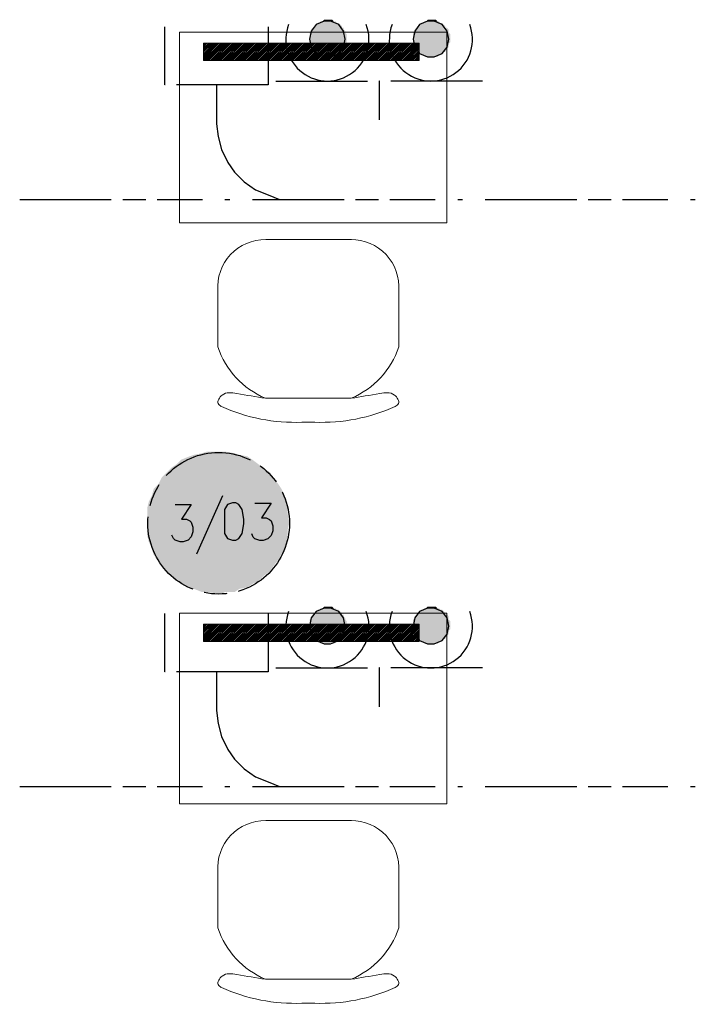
# Model space of a CAD drawing. Header units: millimetres. Extents: x 282377 to 1404227, y -783705 to 1038705.
# Tile 114 of 243: x 380051 to 380228, y 7891 to 8149. Entities that reach past the tile are written whole.
import ezdxf

# ---------------------------------------------------------------- set-up
doc = ezdxf.new("R2010")
doc.units = ezdxf.units.MM
doc.linetypes.add('ACAD_ISO08W100', pattern=[36, 24, -3, 6, -3])
doc.layers.add('!!ELEKTRYKA', color=7, linetype='Continuous')
doc.layers.add('PG_WYPOSAŻENIE', color=9, linetype='Continuous', lineweight=18)
doc.layers.add('PG_ŚCIANY_DZIAŁOWE', color=3, linetype='Continuous', lineweight=18)

# ---------------------------------------------------------------- blocks, each defined once
blk = doc.blocks.new('A$C6e56510e')
at = {"layer": 'PG_WYPOSAŻENIE', "color": 251, "true_color": 0x636466}
for p, q in [((258.9, 478.7), (225.2, 478.7)), ((354.5, 415.7), (129.6, 415.7)), ((5.2, 281.4), (5.2, 134.3)), ((478.9, 281.4), (478.9, 134.3)), ((355.6, 0), (130.8, 0))]:
    blk.add_line(p, q, dxfattribs=at)
for centre, radius, start, end in [((207.7, 5.5), 473.4, 87.8783, 114.1146), ((276.5, 5.5), 473.4, 65.8854, 92.1217), ((215.6, 211.3), 221.7, 112.8026, 161.5732), ((268.6, 211.3), 221.7, 18.4268, 67.1974), ((128.9, 124.1), 124.1, 175.2787, 270.8747), ((355.2, 124.1), 124.1, 269.1253, 4.7213)]:
    blk.add_arc(centre, radius, start, end, dxfattribs=at)
for points in [[(129.6, 415.7), (54.5, 403.3), (16.4, 407.4), (6, 429.9), (14.2, 437.7)], [(354.5, 415.7), (429.6, 403.3), (467.7, 407.4), (478.1, 429.9), (469.9, 437.7)]]:
    blk.add_spline(points, degree=3, dxfattribs=at)

msp = doc.modelspace()

# ---------------------------------------------------------------- hatches: boundary and pattern name
at = {"layer": 'PG_ŚCIANY_DZIAŁOWE', "ltscale": 10}
h = msp.add_hatch(dxfattribs=at)
h.set_pattern_fill('ANSI31', color=252, scale=0.1)
h.set_pattern_definition([(45, (344568.07902, 6137.28542), (-0.224506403, 0.224506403), [])])
h.paths.add_polyline_path([(380155.81, 8138.02), (380155.81, 8142.52), (380099.27, 8142.52), (380099.27, 8138.02)])
h = msp.add_hatch(dxfattribs=at)
h.set_pattern_fill('ANSI31', color=252, scale=0.1)
h.set_pattern_definition([(45, (344568.07902, 5985.04774), (-0.224506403, 0.224506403), [])])
h.paths.add_polyline_path([(380155.81, 7985.78), (380155.81, 7990.28), (380099.27, 7990.28), (380099.27, 7985.78)])

# ---------------------------------------------------------------- linework, layer by layer
at = {"layer": '!!ELEKTRYKA', "color": 1, "linetype": 'ACAD_ISO08W100', "lineweight": -3}
for p, q in [((380102.72, 8121.45), (380103.14, 8118.07)), ((380103.14, 8118.07), (380103.99, 8114.68)), ((380103.99, 8114.68), (380105.68, 8111.29)), ((380105.68, 8111.29), (380107.37, 8108.75)), ((380107.37, 8108.75), (380109.91, 8106.21)), ((380109.91, 8106.21), (380112.88, 8104.1)), ((380112.88, 8104.1), (380116.26, 8102.83)), ((380116.26, 8102.83), (380119.23, 8101.56)), ((380102.72, 7967.67), (380103.14, 7964.28)), ((380103.14, 7964.28), (380103.99, 7960.9)), ((380103.99, 7960.9), (380105.68, 7957.51)), ((380105.68, 7957.51), (380107.37, 7954.97)), ((380107.37, 7954.97), (380109.91, 7952.43)), ((380109.91, 7952.43), (380112.88, 7950.31)), ((380112.88, 7950.31), (380116.26, 7949.04)), ((380116.26, 7949.04), (380119.23, 7947.77))]:
    msp.add_line(p, q, dxfattribs=at)
at = {"layer": '!!ELEKTRYKA', "color": 217, "linetype": 'ACAD_ISO08W100', "lineweight": -3, "true_color": 0x93278f}
for points in [[(380127.1, 8143.61), (380127.52, 8141.5), (380128.79, 8139.8), (380130.91, 8138.96), (380132.6, 8138.96), (380134.72, 8139.8), (380135.99, 8141.5), (380136.41, 8143.61), (380135.99, 8145.73), (380134.72, 8147.42), (380132.6, 8148.27), (380130.91, 8148.27), (380128.79, 8147.42), (380127.52, 8145.73)], [(380154.19, 8143.61), (380154.62, 8141.5), (380155.89, 8139.8), (380158, 8138.96), (380159.7, 8138.96), (380161.81, 8139.8), (380163.08, 8141.5), (380163.51, 8143.61), (380163.08, 8145.73), (380161.81, 8147.42), (380159.7, 8148.27), (380158, 8148.27), (380155.89, 8147.42), (380154.62, 8145.73)], [(380127.1, 7989.83), (380127.52, 7987.72), (380128.79, 7986.02), (380130.91, 7985.18), (380132.6, 7985.18), (380134.72, 7986.02), (380135.99, 7987.72), (380136.41, 7989.83), (380135.99, 7991.95), (380134.72, 7993.64), (380132.6, 7994.49), (380130.91, 7994.49), (380128.79, 7993.64), (380127.52, 7991.95)], [(380154.19, 7989.83), (380154.62, 7987.72), (380155.89, 7986.02), (380158, 7985.18), (380159.7, 7985.18), (380161.81, 7986.02), (380163.08, 7987.72), (380163.51, 7989.83), (380163.08, 7991.95), (380161.81, 7993.64), (380159.7, 7994.49), (380158, 7994.49), (380155.89, 7993.64), (380154.62, 7991.95)]]:
    msp.add_lwpolyline(points, close=True, dxfattribs=at)
at = {"layer": '!!ELEKTRYKA', "color": 1, "linetype": 'ACAD_ISO08W100', "lineweight": -3}
for points in [[(380116.26, 8146.85), (380116.26, 8131.61), (380089.17, 8131.61), (380089.17, 8146.85)], [(380102.72, 8131.61), (380102.72, 8121.45)], [(380051.15, 8101.56), (380098.99, 8101.56)], [(380104.92, 8101.56), (380106.19, 8101.56)], [(380112.11, 8101.56), (380159.95, 8101.56)], [(380165.88, 8101.56), (380167.15, 8101.56)], [(380173.07, 8101.56), (380220.91, 8101.56)], [(380226.84, 8101.56), (380228.11, 8101.56)], [(380116.26, 7993.07), (380116.26, 7977.83), (380089.17, 7977.83), (380089.17, 7993.07)], [(380102.72, 7977.83), (380102.72, 7967.67)], [(380051.15, 7947.77), (380098.99, 7947.77)], [(380104.92, 7947.77), (380106.19, 7947.77)], [(380112.11, 7947.77), (380159.95, 7947.77)], [(380165.88, 7947.77), (380167.15, 7947.77)], [(380173.07, 7947.77), (380220.91, 7947.77)], [(380226.84, 7947.77), (380228.11, 7947.77)]]:
    msp.add_lwpolyline(points, dxfattribs=at)
at = {"layer": '!!ELEKTRYKA', "color": 217, "linetype": 'ACAD_ISO08W100', "lineweight": -3, "true_color": 0x93278f}
for points in [[(380118.21, 8132.61), (380145.3, 8132.61), (380145.3, 8122.45)], [(380172.4, 8132.61), (380145.3, 8132.61)], [(380118.21, 7978.83), (380145.3, 7978.83), (380145.3, 7968.67)], [(380172.4, 7978.83), (380145.3, 7978.83)]]:
    msp.add_lwpolyline(points, dxfattribs=at)
at = {"layer": '!!ELEKTRYKA', "color": 7, "linetype": 'ACAD_ISO08W100', "lineweight": -3}
for points in [[(380104.24, 8023.91), (380097.47, 8008.67)], [(380091.87, 8021.67), (380096.1, 8021.67), (380093.56, 8017.86), (380094.83, 8017.86), (380095.68, 8017.43), (380096.1, 8017.01), (380096.53, 8015.74), (380096.53, 8014.47), (380096.1, 8013.2), (380095.26, 8012.35), (380093.99, 8011.93), (380093.14, 8011.93), (380091.87, 8012.35), (380091.45, 8012.78), (380091.02, 8013.62)], [(380112.77, 8022.01), (380117, 8022.01), (380114.46, 8018.2), (380115.73, 8018.2), (380116.58, 8017.77), (380117, 8017.35), (380117.43, 8016.08), (380117.43, 8014.81), (380117, 8013.54), (380116.16, 8012.69), (380114.89, 8012.27), (380114.04, 8012.27), (380112.77, 8012.69), (380112.34, 8013.12), (380111.92, 8013.96)]]:
    msp.add_lwpolyline(points, dxfattribs=at)
msp.add_lwpolyline([(380106.89, 8022.1), (380105.62, 8021.67), (380104.78, 8020.4), (380104.78, 8014.05), (380105.62, 8012.78), (380106.89, 8012.36), (380107.74, 8012.36), (380108.59, 8012.78), (380109.43, 8014.05), (380109.86, 8016.59), (380109.86, 8017.86), (380109.43, 8020.4), (380108.59, 8021.67), (380107.74, 8022.1)], close=True, dxfattribs=at)
at = {"layer": '!!ELEKTRYKA', "color": 1, "linetype": 'ACAD_ISO08W100', "lineweight": -3}
msp.add_circle((380103.26, 8016.75), 18.55, dxfattribs=at)
at = {"layer": '!!ELEKTRYKA', "color": 217, "linetype": 'Continuous', "lineweight": -3, "true_color": 0x93278f}
for centre in [(380131.75, 8143.51), (380158.85, 8143.51), (380131.75, 7989.73), (380158.85, 7989.73)]:
    msp.add_arc(centre, 10.89, 158.9225, 21.0775, dxfattribs=at)
at = {"layer": '!!ELEKTRYKA', "color": 217, "linetype": 'ACAD_ISO08W100', "lineweight": -3, "true_color": 0x93278f}
for points in [[(380135.56, 8147), (380128.37, 8147), (380128.79, 8147.42)], [(380135.14, 8147.42), (380128.79, 8147.42), (380129.21, 8147.85)], [(380135.56, 8147), (380128.79, 8147.42), (380135.14, 8147.42)], [(380135.14, 8147.42), (380129.21, 8147.85), (380134.72, 8147.85)], [(380134.29, 8147.85), (380129.64, 8147.85), (380130.06, 8148.27)], [(380134.29, 8147.85), (380130.06, 8148.27), (380133.87, 8148.27)], [(380133.45, 8148.27), (380130.48, 8148.27), (380130.91, 8148.69)], [(380133.45, 8148.27), (380130.91, 8148.69), (380133.02, 8148.69)], [(380162.66, 8147), (380155.46, 8147), (380155.89, 8147.42)], [(380162.24, 8147.42), (380155.89, 8147.42), (380156.31, 8147.85)], [(380162.66, 8147), (380155.89, 8147.42), (380162.24, 8147.42)], [(380162.24, 8147.42), (380156.31, 8147.85), (380161.81, 8147.85)], [(380161.39, 8147.85), (380156.73, 8147.85), (380157.16, 8148.27)], [(380161.39, 8147.85), (380157.16, 8148.27), (380160.97, 8148.27)], [(380160.54, 8148.27), (380157.58, 8148.27), (380158, 8148.69)], [(380160.54, 8148.27), (380158, 8148.69), (380160.12, 8148.69)], [(380136.41, 8145.31), (380127.1, 8145.31), (380127.52, 8145.73)], [(380136.83, 8144.88), (380127.1, 8145.31), (380136.41, 8145.31)], [(380136.83, 8144.88), (380127.1, 8144.88), (380127.1, 8145.31)], [(380136.83, 8144.04), (380127.1, 8144.88), (380136.83, 8144.88)], [(380136.83, 8144.04), (380127.1, 8144.04), (380127.1, 8144.88)], [(380135.99, 8146.15), (380127.52, 8146.15), (380127.94, 8146.58)], [(380136.41, 8145.73), (380127.52, 8146.15), (380135.99, 8146.15)], [(380136.41, 8145.73), (380127.52, 8145.73), (380127.52, 8146.15)], [(380136.41, 8145.31), (380127.52, 8145.73), (380136.41, 8145.73)], [(380135.56, 8146.58), (380127.94, 8146.58), (380128.37, 8147)], [(380135.99, 8146.15), (380127.94, 8146.58), (380135.99, 8146.58)], [(380135.56, 8146.58), (380128.37, 8147), (380135.56, 8147)], [(380163.51, 8145.31), (380154.19, 8145.31), (380154.62, 8145.73)], [(380163.93, 8144.88), (380154.19, 8145.31), (380163.51, 8145.31)], [(380163.93, 8144.88), (380154.19, 8144.88), (380154.19, 8145.31)], [(380163.93, 8144.04), (380154.19, 8144.88), (380163.93, 8144.88)], [(380163.93, 8144.04), (380154.19, 8144.04), (380154.19, 8144.88)], [(380163.51, 8146.15), (380154.62, 8146.15), (380155.04, 8146.58)], [(380163.51, 8145.73), (380154.62, 8146.15), (380163.51, 8146.15)], [(380163.51, 8145.73), (380154.62, 8145.73), (380154.62, 8146.15)], [(380163.51, 8145.31), (380154.62, 8145.73), (380163.51, 8145.73)], [(380162.66, 8146.58), (380155.04, 8146.58), (380155.46, 8147)], [(380163.51, 8146.15), (380155.04, 8146.58), (380163.08, 8146.58)], [(380162.66, 8146.58), (380155.46, 8147), (380162.66, 8147)], [(380136.83, 8143.61), (380127.1, 8144.04), (380136.83, 8144.04)], [(380136.83, 8143.61), (380127.1, 8143.61), (380127.1, 8144.04)], [(380136.83, 8143.19), (380127.1, 8143.61), (380136.83, 8143.61)], [(380136.83, 8143.19), (380127.1, 8143.19), (380127.1, 8143.61)], [(380136.83, 8142.77), (380127.1, 8143.19), (380136.83, 8143.19)], [(380136.83, 8142.77), (380127.1, 8142.77), (380127.1, 8143.19)], [(380136.41, 8142.34), (380127.1, 8142.77), (380136.83, 8142.77)], [(380136.41, 8142.34), (380127.1, 8142.34), (380127.1, 8142.77)], [(380136.41, 8141.92), (380127.1, 8142.34), (380136.41, 8142.34)], [(380136.41, 8141.92), (380127.52, 8141.92), (380127.1, 8142.34)], [(380135.99, 8141.5), (380127.52, 8141.92), (380136.41, 8141.92)], [(380135.99, 8141.5), (380127.52, 8141.5), (380127.52, 8141.92)], [(380163.93, 8143.61), (380154.19, 8144.04), (380163.93, 8144.04)], [(380163.93, 8143.61), (380154.19, 8143.61), (380154.19, 8144.04)], [(380163.93, 8143.19), (380154.19, 8143.61), (380163.93, 8143.61)], [(380163.93, 8143.19), (380154.19, 8143.19), (380154.19, 8143.61)], [(380163.93, 8142.77), (380154.19, 8143.19), (380163.93, 8143.19)], [(380163.93, 8142.77), (380154.19, 8142.77), (380154.19, 8143.19)], [(380163.51, 8142.34), (380154.19, 8142.77), (380163.93, 8142.77)], [(380163.51, 8142.34), (380154.19, 8142.34), (380154.19, 8142.77)], [(380163.51, 8141.92), (380154.19, 8142.34), (380163.51, 8142.34)], [(380163.51, 8141.92), (380154.62, 8141.92), (380154.19, 8142.34)], [(380163.51, 8141.5), (380154.62, 8141.92), (380163.51, 8141.92)], [(380163.51, 8141.5), (380154.62, 8141.5), (380154.62, 8141.92)], [(380135.99, 8141.07), (380127.52, 8141.5), (380135.99, 8141.5)], [(380135.99, 8141.07), (380127.94, 8141.07), (380127.52, 8141.5)], [(380135.56, 8140.65), (380127.94, 8141.07), (380135.99, 8141.07)], [(380135.56, 8140.65), (380127.94, 8140.65), (380127.94, 8141.07)], [(380135.56, 8140.23), (380127.94, 8140.65), (380135.56, 8140.65)], [(380135.56, 8140.23), (380128.37, 8140.23), (380127.94, 8140.65)], [(380134.72, 8139.8), (380128.79, 8140.23), (380135.14, 8140.23)], [(380134.72, 8139.8), (380129.21, 8139.8), (380128.79, 8140.23)], [(380134.29, 8139.38), (380129.21, 8139.8), (380134.72, 8139.8)], [(380134.29, 8139.38), (380129.64, 8139.38), (380129.21, 8139.8)], [(380133.45, 8138.96), (380130.06, 8139.38), (380133.87, 8139.38)], [(380133.45, 8138.96), (380130.48, 8138.96), (380130.06, 8139.38)], [(380163.08, 8141.07), (380154.62, 8141.5), (380163.51, 8141.5)], [(380163.08, 8141.07), (380155.04, 8141.07), (380154.62, 8141.5)], [(380162.66, 8140.65), (380155.04, 8141.07), (380163.08, 8141.07)], [(380162.66, 8140.65), (380155.04, 8140.65), (380155.04, 8141.07)], [(380162.66, 8140.23), (380155.04, 8140.65), (380162.66, 8140.65)], [(380162.66, 8140.23), (380155.46, 8140.23), (380155.04, 8140.65)], [(380161.81, 8139.8), (380155.89, 8140.23), (380162.24, 8140.23)], [(380161.81, 8139.8), (380156.31, 8139.8), (380155.89, 8140.23)], [(380161.39, 8139.38), (380156.31, 8139.8), (380161.81, 8139.8)], [(380161.39, 8139.38), (380156.73, 8139.38), (380156.31, 8139.8)], [(380160.54, 8138.96), (380157.16, 8139.38), (380160.97, 8139.38)], [(380160.54, 8138.96), (380157.58, 8138.96), (380157.16, 8139.38)], [(380133.45, 7994.49), (380130.48, 7994.49), (380130.91, 7994.91)], [(380133.45, 7994.49), (380130.91, 7994.91), (380133.02, 7994.91)], [(380160.54, 7994.49), (380157.58, 7994.49), (380158, 7994.91)], [(380160.54, 7994.49), (380158, 7994.91), (380160.12, 7994.91)], [(380135.99, 7992.37), (380127.52, 7992.37), (380127.94, 7992.8)], [(380136.41, 7991.95), (380127.52, 7992.37), (380135.99, 7992.37)], [(380136.41, 7991.95), (380127.52, 7991.95), (380127.52, 7992.37)], [(380135.56, 7992.8), (380127.94, 7992.8), (380128.37, 7993.22)], [(380135.99, 7992.37), (380127.94, 7992.8), (380135.99, 7992.8)], [(380135.56, 7993.22), (380128.37, 7993.22), (380128.79, 7993.64)], [(380135.56, 7992.8), (380128.37, 7993.22), (380135.56, 7993.22)], [(380135.14, 7993.64), (380128.79, 7993.64), (380129.21, 7994.07)], [(380135.56, 7993.22), (380128.79, 7993.64), (380135.14, 7993.64)], [(380135.14, 7993.64), (380129.21, 7994.07), (380134.72, 7994.07)], [(380134.29, 7994.07), (380129.64, 7994.07), (380130.06, 7994.49)], [(380134.29, 7994.07), (380130.06, 7994.49), (380133.87, 7994.49)], [(380163.51, 7992.37), (380154.62, 7992.37), (380155.04, 7992.8)], [(380163.51, 7991.95), (380154.62, 7992.37), (380163.51, 7992.37)], [(380163.51, 7991.95), (380154.62, 7991.95), (380154.62, 7992.37)], [(380162.66, 7992.8), (380155.04, 7992.8), (380155.46, 7993.22)], [(380163.51, 7992.37), (380155.04, 7992.8), (380163.08, 7992.8)], [(380162.66, 7993.22), (380155.46, 7993.22), (380155.89, 7993.64)], [(380162.66, 7992.8), (380155.46, 7993.22), (380162.66, 7993.22)], [(380162.24, 7993.64), (380155.89, 7993.64), (380156.31, 7994.07)], [(380162.66, 7993.22), (380155.89, 7993.64), (380162.24, 7993.64)], [(380162.24, 7993.64), (380156.31, 7994.07), (380161.81, 7994.07)], [(380161.39, 7994.07), (380156.73, 7994.07), (380157.16, 7994.49)], [(380161.39, 7994.07), (380157.16, 7994.49), (380160.97, 7994.49)], [(380136.41, 7991.53), (380127.1, 7991.53), (380127.52, 7991.95)], [(380136.83, 7991.1), (380127.1, 7991.53), (380136.41, 7991.53)], [(380136.83, 7991.1), (380127.1, 7991.1), (380127.1, 7991.53)], [(380136.83, 7990.26), (380127.1, 7991.1), (380136.83, 7991.1)], [(380136.83, 7990.26), (380127.1, 7990.26), (380127.1, 7991.1)], [(380136.83, 7989.83), (380127.1, 7990.26), (380136.83, 7990.26)], [(380136.83, 7989.83), (380127.1, 7989.83), (380127.1, 7990.26)], [(380136.83, 7989.41), (380127.1, 7989.83), (380136.83, 7989.83)], [(380136.83, 7989.41), (380127.1, 7989.41), (380127.1, 7989.83)], [(380136.41, 7991.53), (380127.52, 7991.95), (380136.41, 7991.95)], [(380163.51, 7991.53), (380154.19, 7991.53), (380154.62, 7991.95)], [(380163.93, 7991.1), (380154.19, 7991.53), (380163.51, 7991.53)], [(380163.93, 7991.1), (380154.19, 7991.1), (380154.19, 7991.53)], [(380163.93, 7990.26), (380154.19, 7991.1), (380163.93, 7991.1)], [(380163.93, 7990.26), (380154.19, 7990.26), (380154.19, 7991.1)], [(380163.93, 7989.83), (380154.19, 7990.26), (380163.93, 7990.26)], [(380163.93, 7989.83), (380154.19, 7989.83), (380154.19, 7990.26)], [(380163.93, 7989.41), (380154.19, 7989.83), (380163.93, 7989.83)], [(380163.93, 7989.41), (380154.19, 7989.41), (380154.19, 7989.83)], [(380163.51, 7991.53), (380154.62, 7991.95), (380163.51, 7991.95)], [(380136.83, 7988.99), (380127.1, 7989.41), (380136.83, 7989.41)], [(380136.83, 7988.99), (380127.1, 7988.99), (380127.1, 7989.41)], [(380136.41, 7988.56), (380127.1, 7988.99), (380136.83, 7988.99)], [(380136.41, 7988.56), (380127.1, 7988.56), (380127.1, 7988.99)], [(380136.41, 7988.14), (380127.1, 7988.56), (380136.41, 7988.56)], [(380136.41, 7988.14), (380127.52, 7988.14), (380127.1, 7988.56)], [(380135.99, 7987.72), (380127.52, 7988.14), (380136.41, 7988.14)], [(380135.99, 7987.72), (380127.52, 7987.72), (380127.52, 7988.14)], [(380135.99, 7987.29), (380127.52, 7987.72), (380135.99, 7987.72)], [(380135.99, 7987.29), (380127.94, 7987.29), (380127.52, 7987.72)], [(380135.56, 7986.87), (380127.94, 7987.29), (380135.99, 7987.29)], [(380135.56, 7986.87), (380127.94, 7986.87), (380127.94, 7987.29)], [(380163.93, 7988.99), (380154.19, 7989.41), (380163.93, 7989.41)], [(380163.93, 7988.99), (380154.19, 7988.99), (380154.19, 7989.41)], [(380163.51, 7988.56), (380154.19, 7988.99), (380163.93, 7988.99)], [(380163.51, 7988.56), (380154.19, 7988.56), (380154.19, 7988.99)], [(380163.51, 7988.14), (380154.19, 7988.56), (380163.51, 7988.56)], [(380163.51, 7988.14), (380154.62, 7988.14), (380154.19, 7988.56)], [(380163.51, 7987.72), (380154.62, 7988.14), (380163.51, 7988.14)], [(380163.51, 7987.72), (380154.62, 7987.72), (380154.62, 7988.14)], [(380163.08, 7987.29), (380154.62, 7987.72), (380163.51, 7987.72)], [(380163.08, 7987.29), (380155.04, 7987.29), (380154.62, 7987.72)], [(380162.66, 7986.87), (380155.04, 7987.29), (380163.08, 7987.29)], [(380162.66, 7986.87), (380155.04, 7986.87), (380155.04, 7987.29)], [(380135.56, 7986.45), (380127.94, 7986.87), (380135.56, 7986.87)], [(380135.56, 7986.45), (380128.37, 7986.45), (380127.94, 7986.87)], [(380134.72, 7986.02), (380128.79, 7986.45), (380135.14, 7986.45)], [(380134.72, 7986.02), (380129.21, 7986.02), (380128.79, 7986.45)], [(380134.29, 7985.6), (380129.21, 7986.02), (380134.72, 7986.02)], [(380134.29, 7985.6), (380129.64, 7985.6), (380129.21, 7986.02)], [(380133.45, 7985.18), (380130.06, 7985.6), (380133.87, 7985.6)], [(380133.45, 7985.18), (380130.48, 7985.18), (380130.06, 7985.6)], [(380162.66, 7986.45), (380155.04, 7986.87), (380162.66, 7986.87)], [(380162.66, 7986.45), (380155.46, 7986.45), (380155.04, 7986.87)], [(380161.81, 7986.02), (380155.89, 7986.45), (380162.24, 7986.45)], [(380161.81, 7986.02), (380156.31, 7986.02), (380155.89, 7986.45)], [(380161.39, 7985.6), (380156.31, 7986.02), (380161.81, 7986.02)], [(380161.39, 7985.6), (380156.73, 7985.6), (380156.31, 7986.02)], [(380160.54, 7985.18), (380157.16, 7985.6), (380160.97, 7985.6)], [(380160.54, 7985.18), (380157.58, 7985.18), (380157.16, 7985.6)]]:
    msp.add_solid(points, dxfattribs=at)
at = {"layer": '!!ELEKTRYKA', "color": 1, "linetype": 'ACAD_ISO08W100', "lineweight": -3}
for points in [[(380095.56, 8034.27), (380112.07, 8033.42), (380093.44, 8033.42)], [(380096.83, 8034.69), (380110.8, 8034.27), (380095.56, 8034.27)], [(380095.56, 8034.27), (380110.8, 8034.27), (380112.07, 8033.42)], [(380098.95, 8035.11), (380108.68, 8034.69), (380096.83, 8034.69)], [(380096.83, 8034.69), (380108.68, 8034.69), (380110.8, 8034.27)], [(380100.22, 8035.54), (380107.41, 8035.11), (380098.95, 8035.11)], [(380098.95, 8035.11), (380107.41, 8035.11), (380108.68, 8034.69)], [(380100.22, 8035.54), (380104.87, 8035.54), (380107.41, 8035.11)], [(380090.9, 8031.3), (380116.73, 8030.03), (380089.63, 8030.03)], [(380092.17, 8032.15), (380115.03, 8031.3), (380090.9, 8031.3)], [(380090.9, 8031.3), (380115.03, 8031.3), (380116.73, 8030.03)], [(380093.44, 8033.42), (380113.76, 8032.15), (380092.17, 8032.15)], [(380092.17, 8032.15), (380113.76, 8032.15), (380115.03, 8031.3)], [(380093.44, 8033.42), (380112.07, 8033.42), (380113.76, 8032.15)], [(380088.36, 8028.76), (380118.84, 8027.07), (380087.52, 8027.07)], [(380089.63, 8030.03), (380117.57, 8028.76), (380088.36, 8028.76)], [(380088.36, 8028.76), (380117.57, 8028.76), (380118.84, 8027.07)], [(380089.63, 8030.03), (380116.73, 8030.03), (380117.57, 8028.76)], [(380087.52, 8027.07), (380119.69, 8025.8), (380086.25, 8025.8)], [(380087.52, 8027.07), (380118.84, 8027.07), (380119.69, 8025.8)], [(380085.82, 8024.11), (380120.96, 8022.41), (380084.98, 8022.41)], [(380086.25, 8025.8), (380120.54, 8024.11), (380085.82, 8024.11)], [(380085.82, 8024.11), (380120.54, 8024.11), (380120.96, 8022.41)], [(380086.25, 8025.8), (380119.69, 8025.8), (380120.54, 8024.11)], [(380084.98, 8022.41), (380121.38, 8020.72), (380084.55, 8020.72)], [(380084.55, 8020.72), (380121.38, 8019.03), (380084.55, 8019.03)], [(380084.55, 8020.72), (380121.38, 8020.72), (380121.38, 8019.03)], [(380084.98, 8022.41), (380120.96, 8022.41), (380121.38, 8020.72)], [(380084.55, 8019.03), (380121.81, 8016.91), (380084.55, 8016.91)], [(380084.55, 8019.03), (380121.38, 8019.03), (380121.81, 8016.91)], [(380084.55, 8016.91), (380121.38, 8015.22), (380084.55, 8015.22)], [(380084.55, 8016.91), (380121.81, 8016.91), (380121.38, 8015.22)], [(380084.55, 8015.22), (380121.38, 8013.52), (380084.55, 8013.52)], [(380084.55, 8015.22), (380121.38, 8015.22), (380121.38, 8013.52)], [(380084.55, 8013.52), (380120.96, 8011.83), (380084.98, 8011.83)], [(380084.55, 8013.52), (380121.38, 8013.52), (380120.96, 8011.83)], [(380084.98, 8011.83), (380120.54, 8010.14), (380085.82, 8010.14)], [(380084.98, 8011.83), (380120.96, 8011.83), (380120.54, 8010.14)], [(380085.82, 8010.14), (380119.69, 8008.44), (380086.25, 8008.44)], [(380085.82, 8010.14), (380120.54, 8010.14), (380119.69, 8008.44)], [(380086.25, 8008.44), (380118.84, 8007.17), (380087.52, 8007.17)], [(380086.25, 8008.44), (380119.69, 8008.44), (380118.84, 8007.17)], [(380087.52, 8007.17), (380117.57, 8005.48), (380088.36, 8005.48)], [(380087.52, 8007.17), (380118.84, 8007.17), (380117.57, 8005.48)], [(380088.36, 8005.48), (380116.73, 8004.21), (380089.63, 8004.21)], [(380088.36, 8005.48), (380117.57, 8005.48), (380116.73, 8004.21)], [(380089.63, 8004.21), (380115.03, 8002.94), (380090.9, 8002.94)], [(380089.63, 8004.21), (380116.73, 8004.21), (380115.03, 8002.94)], [(380090.9, 8002.94), (380113.76, 8001.67), (380092.17, 8001.67)], [(380090.9, 8002.94), (380115.03, 8002.94), (380113.76, 8001.67)], [(380092.17, 8001.67), (380112.07, 8000.82), (380093.44, 8000.82)], [(380092.17, 8001.67), (380113.76, 8001.67), (380112.07, 8000.82)], [(380093.44, 8000.82), (380110.8, 7999.97), (380095.56, 7999.97)], [(380093.44, 8000.82), (380112.07, 8000.82), (380110.8, 7999.97)], [(380095.56, 7999.97), (380108.68, 7999.55), (380096.83, 7999.55)], [(380095.56, 7999.97), (380110.8, 7999.97), (380108.68, 7999.55)], [(380096.83, 7999.55), (380107.41, 7998.7), (380098.95, 7998.7)], [(380096.83, 7999.55), (380108.68, 7999.55), (380107.41, 7998.7)], [(380100.22, 7998.7), (380104.87, 7998.7), (380104.03, 7998.28)]]:
    msp.add_solid(points, dxfattribs=at)
at = {"layer": 'PG_WYPOSAŻENIE', "color": 252}
for points in [[(380163.01, 8095.46), (380163.01, 8145.46), (380093.01, 8145.46), (380093.01, 8095.46)], [(380163.01, 7943.22), (380163.01, 7993.22), (380093.01, 7993.22), (380093.01, 7943.22)]]:
    msp.add_lwpolyline(points, close=True, dxfattribs=at)
at = {"layer": 'PG_ŚCIANY_DZIAŁOWE', "color": 252, "ltscale": 10}
for points in [[(380099.27, 8142.52), (380155.81, 8142.52), (380155.81, 8138.02), (380099.27, 8138.02)], [(380099.27, 7990.28), (380155.81, 7990.28), (380155.81, 7985.78), (380099.27, 7985.78)]]:
    msp.add_lwpolyline(points, close=True, dxfattribs=at)

# ---------------------------------------------------------------- block references
at = {"color": 252, "ltscale": 10, "xscale": -0.1, "yscale": 0.1, "zscale": 0.1, "rotation": 180}
for p in [(380102.54, 8091.08), (380102.54, 7938.85)]:
    msp.add_blockref('A$C6e56510e', p, dxfattribs=at)

doc.saveas('drawing.dxf')
